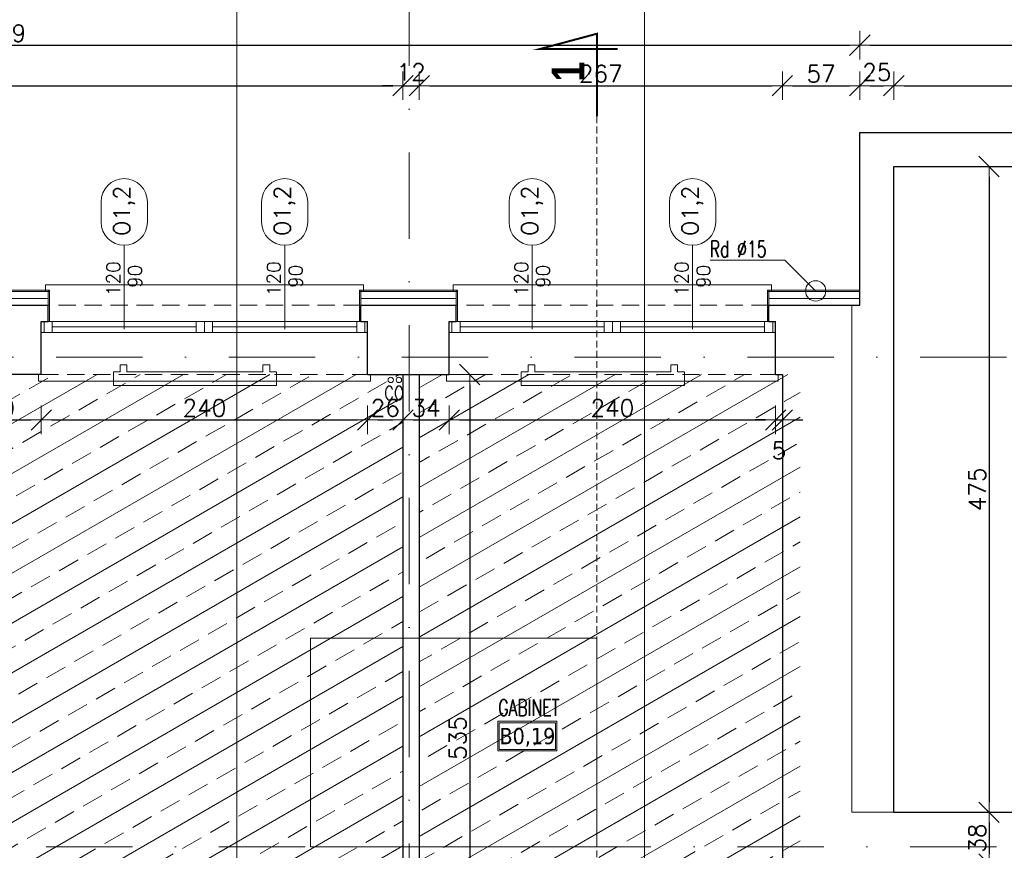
# Model space of a CAD drawing. Header units: millimetres. Extents: x 28291 to 177760, y -399809 to -170937.
# Tile 165 of 256: x 52306 to 53030, y -194342 to -193731. Entities that reach past the tile are written whole.
import ezdxf
from ezdxf.enums import TextEntityAlignment as Align

# ---------------------------------------------------------------- set-up
doc = ezdxf.new("R2010")
doc.units = ezdxf.units.MM
for name, pattern in [('CARKOVANA', [7.5, 5, -2.5]), ('DASHDOT', [25.4, 12.7, -6.35, 0, -6.35]), ('HIDDEN', [9.525, 6.35, -3.175])]:
    doc.linetypes.add(name, pattern=pattern)
doc.layers.get('0').update_dxf_attribs({"lineweight": 0})
for name, color, linetype, lineweight, true_color in [('!! 0_ Istn-okna - wymienione', 9, 'Continuous', 13, 0x808080), ('!! 0_Istn-armatura', 9, 'Continuous', 9, 0x808080), ('!! 0_Opis_okna - zrealizowane', 7, 'Continuous', 15, 0xb3b3b3), ('!! 1_tynk zewn nowy wykon.', 7, 'Continuous', 13, 0x949494), ('!! 1_Wyburzenia', 252, 'CARKOVANA', 13, 0x696969), ('!! 2_remont ocieplenie wykon', 7, 'Continuous', 13, 0x949494)]:
    doc.layers.add(name, color=color, linetype=linetype, lineweight=lineweight, true_color=true_color)
for name, color, linetype, lineweight in [('!! 0_ Istn-sciany', 3, 'Continuous', 30), ('!! 0_ Istn-widok', 1, 'Continuous', 15), ('!! 0_ Opis', 8, 'Continuous', 13), ('!! 0_Istn-cienka', 4, 'Continuous', 9), ('!! 0_Opis_pom', 9, 'Continuous', 13), ('!! 2_posadzki winyle 2', 43, 'Continuous', 9), ('!! wymiary osi', 250, 'Continuous', 9), ('0-osie-liniA', 14, 'DASHDOT', 5)]:
    doc.layers.add(name, color=color, linetype=linetype, lineweight=lineweight)
doc.layers.add('!! 0_Istn-grzejniki', color=7, linetype='Continuous', lineweight=0, plot=False)
doc.layers.add('!! 0_ramki', color=66, linetype='Continuous', lineweight=9, plot=False)
doc.styles.add('ARCHETYP', font='romans.shx', dxfattribs={"height": 15})
doc.styles.add('ARIAL', font='tahoma.ttf')
doc.styles.add('STYLE7', font='ARIALNB.TTF')
doc.styles.add('TXT', font='simplex.shx')
doc.linetypes.add('ZIGZAG', pattern='A,0.00254,-5.08,[131,ltypeshp.shx,S=5.08,R=0,X=-5.08,Y=0],-10.16,[131,ltypeshp.shx,S=5.08,R=180,X=5.08,Y=0],-5.08', length=20.32254)
doc.dimstyles.new('DIM50', dxfattribs={"dimscale": 5, "dimtxt": 2.5, "dimasz": 1.5, "dimexe": 0, "dimexo": 0, "dimgap": 0.5, "dimtad": 1, "dimdec": 4, "dimrnd": 0.5, "dimdsep": 46, "dimtxsty": 'TXT', "dimblk1": 'TICK1', "dimblk2": 'TICK1', "dimsah": 1, "dimcen": 0, "dimse1": 1, "dimse2": 1, "dimclrd": 1, "dimclre": 7, "dimclrt": 9, "dimadec": 0, "dimazin": 0, "dimtfac": 1, "dimtdec": 4, "dimtmove": 2, "dimatfit": 3, "dimldrblk": 'TICK1', "dimfxl": 1, "dimtolj": 1, "dimarcsym": 0})

# ---------------------------------------------------------------- blocks, each defined once
blk = doc.blocks.new('BLOK OSI')
at = {"layer": '0-osie-liniA', "ltscale": 5}
for points in [[(52592.21142, -193637.0088), (52592.21142, -199860.81919)], [(51570.03302, -194041.7797), (53810.60983, -194041.7797)], [(48639.33021, -194402.0883), (55424.2848, -194402.0883)]]:
    blk.add_lwpolyline(points, dxfattribs=at)
blk = doc.blocks.new('TICK1')
at = {"color": 2}
blk.add_line((-1, -1), (1, 1), dxfattribs=at)
at = {"color": 0}
for p, q in [((0, -1.4), (0, 1.4)), ((0, 0), (-1, 0))]:
    blk.add_line(p, q, dxfattribs=at)
blk = doc.blocks.new('*D2224')
at = {"layer": '!! wymiary osi', "color": 1, "lineweight": -2, "transparency": 16777216}
blk.add_line((51662.21, -193749.32), (52916.21, -193749.32), dxfattribs=at)
at = {"layer": 'DEFPOINTS', "color": 0, "transparency": 16777216}
for p in [(52923.71, -193749.32), (51654.71, -193904.59), (52923.71, -193904.59)]:
    blk.add_point(p, dxfattribs=at)
at = {"layer": '!! wymiary osi', "color": 1, "lineweight": -2, "transparency": 16777216, "xscale": 7.5, "yscale": 7.5, "zscale": 7.5, "rotation": 180}
blk.add_blockref('TICK1', (51654.71, -193749.32), dxfattribs=at)
at = {"layer": '!! wymiary osi', "color": 1, "lineweight": -2, "transparency": 16777216, "xscale": 7.5, "yscale": 7.5, "zscale": 7.5}
blk.add_blockref('TICK1', (52923.71, -193749.32), dxfattribs=at)
at = {"layer": '!! wymiary osi', "color": 9, "transparency": 16777216, "insert": (52289.21, -193740.57), "char_height": 12.5, "attachment_point": 5, "style": 'TXT'}
blk.add_mtext('\\A1;1269', dxfattribs=at)
blk = doc.blocks.new('*D2225')
at = {"layer": '!! wymiary osi', "color": 1, "lineweight": -2, "transparency": 16777216}
blk.add_line((52931.21, -193749.32), (53186.21, -193749.32), dxfattribs=at)
at = {"layer": 'DEFPOINTS', "color": 0, "transparency": 16777216}
for p in [(53193.71, -193749.32), (52923.71, -193904.59), (53193.71, -193904.59)]:
    blk.add_point(p, dxfattribs=at)
at = {"layer": '!! wymiary osi', "color": 1, "lineweight": -2, "transparency": 16777216, "xscale": 7.5, "yscale": 7.5, "zscale": 7.5, "rotation": 180}
blk.add_blockref('TICK1', (52923.71, -193749.32), dxfattribs=at)
at = {"layer": '!! wymiary osi', "color": 1, "lineweight": -2, "transparency": 16777216, "xscale": 7.5, "yscale": 7.5, "zscale": 7.5}
blk.add_blockref('TICK1', (53193.71, -193749.32), dxfattribs=at)
at = {"layer": '!! wymiary osi', "color": 9, "transparency": 16777216, "insert": (53058.71, -193740.57), "char_height": 12.5, "attachment_point": 5, "style": 'TXT'}
blk.add_mtext('\\A1;270', dxfattribs=at)
blk = doc.blocks.new('*D2243')
at = {"layer": '!! wymiary osi', "color": 1, "lineweight": -2, "transparency": 16777216}
blk.add_line((51711.21, -193779.13), (52580.21, -193779.13), dxfattribs=at)
at = {"layer": 'DEFPOINTS', "color": 0, "transparency": 16777216}
for p in [(52587.71, -193779.13), (52587.71, -194314.09), (51703.71, -194326.59)]:
    blk.add_point(p, dxfattribs=at)
at = {"layer": '!! wymiary osi', "color": 1, "lineweight": -2, "transparency": 16777216, "xscale": 7.5, "yscale": 7.5, "zscale": 7.5, "rotation": 180}
blk.add_blockref('TICK1', (51703.71, -193779.13), dxfattribs=at)
at = {"layer": '!! wymiary osi', "color": 1, "lineweight": -2, "transparency": 16777216, "xscale": 7.5, "yscale": 7.5, "zscale": 7.5}
blk.add_blockref('TICK1', (52587.71, -193779.13), dxfattribs=at)
at = {"layer": '!! wymiary osi', "color": 9, "transparency": 16777216, "insert": (52145.71, -193770.38), "char_height": 12.5, "attachment_point": 5, "style": 'TXT'}
blk.add_mtext('\\A1;884', dxfattribs=at)
blk = doc.blocks.new('*D2244')
at = {"layer": '!! wymiary osi', "color": 1, "lineweight": -2, "transparency": 16777216}
for p, q in [((52580.21, -193779.13), (52572.71, -193779.13)), ((52587.71, -193779.13), (52599.71, -193779.13)), ((52607.21, -193779.13), (52614.71, -193779.13))]:
    blk.add_line(p, q, dxfattribs=at)
at = {"layer": 'DEFPOINTS', "color": 0, "transparency": 16777216}
for p in [(52599.71, -193779.13), (52587.71, -194314.09), (52599.71, -194314.09)]:
    blk.add_point(p, dxfattribs=at)
at = {"layer": '!! wymiary osi', "color": 1, "lineweight": -2, "transparency": 16777216, "xscale": 7.5, "yscale": 7.5, "zscale": 7.5}
blk.add_blockref('TICK1', (52587.71, -193779.13), dxfattribs=at)
at = {"layer": '!! wymiary osi', "color": 1, "lineweight": -2, "transparency": 16777216, "xscale": 7.5, "yscale": 7.5, "zscale": 7.5, "rotation": 180}
blk.add_blockref('TICK1', (52599.71, -193779.13), dxfattribs=at)
at = {"layer": '!! wymiary osi', "color": 9, "transparency": 16777216, "insert": (52593.71, -193769.13), "char_height": 12.5, "attachment_point": 5, "style": 'TXT'}
blk.add_mtext('\\A1;12', dxfattribs=at)
blk = doc.blocks.new('*D2245')
at = {"layer": '!! wymiary osi', "color": 1, "lineweight": -2, "transparency": 16777216}
blk.add_line((52607.21, -193779.13), (52859.21, -193779.13), dxfattribs=at)
at = {"layer": 'DEFPOINTS', "color": 0, "transparency": 16777216}
for p in [(52866.71, -193779.13), (52866.71, -193966.59), (52599.71, -194314.09)]:
    blk.add_point(p, dxfattribs=at)
at = {"layer": '!! wymiary osi', "color": 1, "lineweight": -2, "transparency": 16777216, "xscale": 7.5, "yscale": 7.5, "zscale": 7.5, "rotation": 180}
blk.add_blockref('TICK1', (52599.71, -193779.13), dxfattribs=at)
at = {"layer": '!! wymiary osi', "color": 1, "lineweight": -2, "transparency": 16777216, "xscale": 7.5, "yscale": 7.5, "zscale": 7.5}
blk.add_blockref('TICK1', (52866.71, -193779.13), dxfattribs=at)
at = {"layer": '!! wymiary osi', "color": 9, "transparency": 16777216, "insert": (52733.21, -193770.38), "char_height": 12.5, "attachment_point": 5, "style": 'TXT'}
blk.add_mtext('\\A1;267', dxfattribs=at)
blk = doc.blocks.new('*D2246')
at = {"layer": '!! wymiary osi', "color": 1, "lineweight": -2, "transparency": 16777216}
blk.add_line((52931.21, -193779.13), (52941.21, -193779.13), dxfattribs=at)
at = {"layer": 'DEFPOINTS', "color": 0, "transparency": 16777216}
for p in [(52948.71, -193779.13), (52923.71, -193915.59), (52948.71, -193966.59)]:
    blk.add_point(p, dxfattribs=at)
at = {"layer": '!! wymiary osi', "color": 1, "lineweight": -2, "transparency": 16777216, "xscale": 7.5, "yscale": 7.5, "zscale": 7.5, "rotation": 180}
blk.add_blockref('TICK1', (52923.71, -193779.13), dxfattribs=at)
at = {"layer": '!! wymiary osi', "color": 1, "lineweight": -2, "transparency": 16777216, "xscale": 7.5, "yscale": 7.5, "zscale": 7.5}
blk.add_blockref('TICK1', (52948.71, -193779.13), dxfattribs=at)
at = {"layer": '!! wymiary osi', "color": 9, "transparency": 16777216, "insert": (52936.21, -193769.13), "char_height": 12.5, "attachment_point": 5, "style": 'TXT'}
blk.add_mtext('\\A1;25', dxfattribs=at)
blk = doc.blocks.new('*D2247')
at = {"layer": '!! wymiary osi', "color": 1, "lineweight": -2, "transparency": 16777216}
blk.add_line((52956.21, -193779.13), (53161.21, -193779.13), dxfattribs=at)
at = {"layer": 'DEFPOINTS', "color": 0, "transparency": 16777216}
for p in [(53168.71, -193779.13), (53168.71, -193813.59), (52948.71, -193966.59)]:
    blk.add_point(p, dxfattribs=at)
at = {"layer": '!! wymiary osi', "color": 1, "lineweight": -2, "transparency": 16777216, "xscale": 7.5, "yscale": 7.5, "zscale": 7.5, "rotation": 180}
blk.add_blockref('TICK1', (52948.71, -193779.13), dxfattribs=at)
at = {"layer": '!! wymiary osi', "color": 1, "lineweight": -2, "transparency": 16777216, "xscale": 7.5, "yscale": 7.5, "zscale": 7.5}
blk.add_blockref('TICK1', (53168.71, -193779.13), dxfattribs=at)
at = {"layer": '!! wymiary osi', "color": 9, "transparency": 16777216, "insert": (53058.71, -193770.38), "char_height": 12.5, "attachment_point": 5, "style": 'TXT'}
blk.add_mtext('\\A1;220', dxfattribs=at)
blk = doc.blocks.new('*D2397')
at = {"layer": '!! wymiary osi', "color": 1, "lineweight": -2, "transparency": 16777216}
blk.add_line((52269.21, -194024.98), (52314.21, -194024.98), dxfattribs=at)
at = {"layer": 'DEFPOINTS', "color": 0, "transparency": 16777216}
for p in [(52261.71, -193991.59), (52321.71, -193991.59), (52321.71, -194024.98)]:
    blk.add_point(p, dxfattribs=at)
at = {"layer": '!! wymiary osi', "color": 1, "lineweight": -2, "transparency": 16777216, "xscale": 7.5, "yscale": 7.5, "zscale": 7.5, "rotation": 180}
blk.add_blockref('TICK1', (52261.71, -194024.98), dxfattribs=at)
at = {"layer": '!! wymiary osi', "color": 1, "lineweight": -2, "transparency": 16777216, "xscale": 7.5, "yscale": 7.5, "zscale": 7.5}
blk.add_blockref('TICK1', (52321.71, -194024.98), dxfattribs=at)
at = {"layer": '!! wymiary osi', "color": 9, "transparency": 16777216, "insert": (52291.71, -194016.23), "char_height": 12.5, "attachment_point": 5, "style": 'TXT'}
blk.add_mtext('\\A1;60', dxfattribs=at)
blk = doc.blocks.new('*D2398')
at = {"layer": '!! wymiary osi', "color": 1, "lineweight": -2, "transparency": 16777216}
blk.add_line((52329.21, -194024.98), (52554.21, -194024.98), dxfattribs=at)
at = {"layer": 'DEFPOINTS', "color": 0, "transparency": 16777216}
for p in [(52321.71, -193991.59), (52561.71, -193991.59), (52561.71, -194024.98)]:
    blk.add_point(p, dxfattribs=at)
at = {"layer": '!! wymiary osi', "color": 1, "lineweight": -2, "transparency": 16777216, "xscale": 7.5, "yscale": 7.5, "zscale": 7.5, "rotation": 180}
blk.add_blockref('TICK1', (52321.71, -194024.98), dxfattribs=at)
at = {"layer": '!! wymiary osi', "color": 1, "lineweight": -2, "transparency": 16777216, "xscale": 7.5, "yscale": 7.5, "zscale": 7.5}
blk.add_blockref('TICK1', (52561.71, -194024.98), dxfattribs=at)
at = {"layer": '!! wymiary osi', "color": 9, "transparency": 16777216, "insert": (52441.71, -194016.23), "char_height": 12.5, "attachment_point": 5, "style": 'TXT'}
blk.add_mtext('\\A1;240', dxfattribs=at)
blk = doc.blocks.new('*D2399')
at = {"layer": '!! wymiary osi', "color": 1, "lineweight": -2, "transparency": 16777216}
blk.add_line((52569.21, -194024.98), (52580.21, -194024.98), dxfattribs=at)
at = {"layer": 'DEFPOINTS', "color": 0, "transparency": 16777216}
for p in [(52561.71, -193991.59), (52587.71, -193991.59), (52587.71, -194024.98)]:
    blk.add_point(p, dxfattribs=at)
at = {"layer": '!! wymiary osi', "color": 1, "lineweight": -2, "transparency": 16777216, "xscale": 7.5, "yscale": 7.5, "zscale": 7.5, "rotation": 180}
blk.add_blockref('TICK1', (52561.71, -194024.98), dxfattribs=at)
at = {"layer": '!! wymiary osi', "color": 1, "lineweight": -2, "transparency": 16777216, "xscale": 7.5, "yscale": 7.5, "zscale": 7.5}
blk.add_blockref('TICK1', (52587.71, -194024.98), dxfattribs=at)
at = {"layer": '!! wymiary osi', "color": 9, "transparency": 16777216, "insert": (52574.71, -194016.23), "char_height": 12.5, "attachment_point": 5, "style": 'TXT'}
blk.add_mtext('\\A1;26', dxfattribs=at)
blk = doc.blocks.new('*D2400')
at = {"layer": '!! wymiary osi', "color": 1, "lineweight": -2, "transparency": 16777216}
blk.add_line((52595.21, -194024.98), (52614.21, -194024.98), dxfattribs=at)
at = {"layer": 'DEFPOINTS', "color": 0, "transparency": 16777216}
for p in [(52587.71, -193991.59), (52621.71, -193991.59), (52621.71, -194024.98)]:
    blk.add_point(p, dxfattribs=at)
at = {"layer": '!! wymiary osi', "color": 1, "lineweight": -2, "transparency": 16777216, "xscale": 7.5, "yscale": 7.5, "zscale": 7.5, "rotation": 180}
blk.add_blockref('TICK1', (52587.71, -194024.98), dxfattribs=at)
at = {"layer": '!! wymiary osi', "color": 1, "lineweight": -2, "transparency": 16777216, "xscale": 7.5, "yscale": 7.5, "zscale": 7.5}
blk.add_blockref('TICK1', (52621.71, -194024.98), dxfattribs=at)
at = {"layer": '!! wymiary osi', "color": 9, "transparency": 16777216, "insert": (52604.71, -194016.23), "char_height": 12.5, "attachment_point": 5, "style": 'TXT'}
blk.add_mtext('\\A1;34', dxfattribs=at)
blk = doc.blocks.new('*D2401')
at = {"layer": '!! wymiary osi', "color": 1, "lineweight": -2, "transparency": 16777216}
blk.add_line((52629.21, -194024.98), (52854.21, -194024.98), dxfattribs=at)
at = {"layer": 'DEFPOINTS', "color": 0, "transparency": 16777216}
for p in [(52621.71, -193991.59), (52861.71, -193991.59), (52861.71, -194024.98)]:
    blk.add_point(p, dxfattribs=at)
at = {"layer": '!! wymiary osi', "color": 1, "lineweight": -2, "transparency": 16777216, "xscale": 7.5, "yscale": 7.5, "zscale": 7.5, "rotation": 180}
blk.add_blockref('TICK1', (52621.71, -194024.98), dxfattribs=at)
at = {"layer": '!! wymiary osi', "color": 1, "lineweight": -2, "transparency": 16777216, "xscale": 7.5, "yscale": 7.5, "zscale": 7.5}
blk.add_blockref('TICK1', (52861.71, -194024.98), dxfattribs=at)
at = {"layer": '!! wymiary osi', "color": 9, "transparency": 16777216, "insert": (52741.71, -194016.23), "char_height": 12.5, "attachment_point": 5, "style": 'TXT'}
blk.add_mtext('\\A1;240', dxfattribs=at)
blk = doc.blocks.new('*D2402')
at = {"layer": '!! wymiary osi', "color": 1, "lineweight": -2, "transparency": 16777216}
for p, q in [((52854.21, -194024.98), (52846.71, -194024.98)), ((52861.71, -194024.98), (52866.71, -194024.98)), ((52874.21, -194024.98), (52881.71, -194024.98))]:
    blk.add_line(p, q, dxfattribs=at)
at = {"layer": 'DEFPOINTS', "color": 0, "transparency": 16777216}
for p in [(52861.71, -193991.59), (52866.71, -193991.59), (52866.71, -194024.98)]:
    blk.add_point(p, dxfattribs=at)
at = {"layer": '!! wymiary osi', "color": 1, "lineweight": -2, "transparency": 16777216, "xscale": 7.5, "yscale": 7.5, "zscale": 7.5}
blk.add_blockref('TICK1', (52861.71, -194024.98), dxfattribs=at)
at = {"layer": '!! wymiary osi', "color": 1, "lineweight": -2, "transparency": 16777216, "xscale": 7.5, "yscale": 7.5, "zscale": 7.5, "rotation": 180}
blk.add_blockref('TICK1', (52866.71, -194024.98), dxfattribs=at)
at = {"layer": '!! wymiary osi', "color": 9, "transparency": 16777216, "insert": (52864.21, -194047.48), "char_height": 12.5, "attachment_point": 5, "style": 'TXT'}
blk.add_mtext('\\A1;5', dxfattribs=at)
blk = doc.blocks.new('*D2403')
at = {"layer": '!! wymiary osi', "color": 1, "lineweight": -2, "transparency": 16777216}
blk.add_line((53018.78, -193846.09), (53018.78, -194306.09), dxfattribs=at)
at = {"layer": 'DEFPOINTS', "color": 0, "transparency": 16777216}
for p in [(52948.71, -193838.59), (52948.71, -194313.59), (53018.78, -194313.59)]:
    blk.add_point(p, dxfattribs=at)
at = {"layer": '!! wymiary osi', "color": 1, "lineweight": -2, "transparency": 16777216, "xscale": 7.5, "yscale": 7.5, "zscale": 7.5}
for p, rotation in [((53018.78, -193838.59), 90), ((53018.78, -194313.59), 270)]:
    blk.add_blockref('TICK1', p, dxfattribs=dict(at, rotation=rotation))
at = {"layer": '!! wymiary osi', "color": 9, "transparency": 16777216, "insert": (53010.03, -194076.09), "char_height": 12.5, "attachment_point": 5, "rotation": 90, "style": 'TXT'}
blk.add_mtext('\\A1;475', dxfattribs=at)
blk = doc.blocks.new('*D2404')
at = {"layer": '!! wymiary osi', "color": 1, "lineweight": -2, "transparency": 16777216}
blk.add_line((53018.78, -194321.09), (53018.78, -194344.09), dxfattribs=at)
at = {"layer": 'DEFPOINTS', "color": 0, "transparency": 16777216}
for p in [(52948.71, -194313.59), (52948.71, -194351.59), (53018.78, -194351.59)]:
    blk.add_point(p, dxfattribs=at)
at = {"layer": '!! wymiary osi', "color": 1, "lineweight": -2, "transparency": 16777216, "xscale": 7.5, "yscale": 7.5, "zscale": 7.5}
for p, rotation in [((53018.78, -194313.59), 90), ((53018.78, -194351.59), 270)]:
    blk.add_blockref('TICK1', p, dxfattribs=dict(at, rotation=rotation))
at = {"layer": '!! wymiary osi', "color": 9, "transparency": 16777216, "insert": (53010.03, -194332.59), "char_height": 12.5, "attachment_point": 5, "rotation": 90, "style": 'TXT'}
blk.add_mtext('\\A1;38', dxfattribs=at)
blk = doc.blocks.new('*D2422')
at = {"layer": '!! wymiary osi', "color": 1, "lineweight": -2, "transparency": 16777216}
blk.add_line((52636.76, -193999.09), (52636.76, -194519.09), dxfattribs=at)
at = {"layer": 'DEFPOINTS', "color": 0, "transparency": 16777216}
for p in [(52599.71, -193991.59), (52599.71, -194526.59), (52636.76, -194526.59)]:
    blk.add_point(p, dxfattribs=at)
at = {"layer": '!! wymiary osi', "color": 1, "lineweight": -2, "transparency": 16777216, "xscale": 7.5, "yscale": 7.5, "zscale": 7.5}
for p, rotation in [((52636.76, -193991.59), 90), ((52636.76, -194526.59), 270)]:
    blk.add_blockref('TICK1', p, dxfattribs=dict(at, rotation=rotation))
at = {"layer": '!! wymiary osi', "color": 9, "transparency": 16777216, "insert": (52628.01, -194259.09), "char_height": 12.5, "attachment_point": 5, "rotation": 90, "style": 'TXT'}
blk.add_mtext('\\A1;535', dxfattribs=at)
blk = doc.blocks.new('*D2595')
at = {"layer": '!! wymiary osi', "color": 1, "lineweight": -2, "transparency": 16777216}
blk.add_line((52874.21, -193779.13), (52916.21, -193779.13), dxfattribs=at)
at = {"layer": 'DEFPOINTS', "color": 0, "transparency": 16777216}
for p in [(52923.71, -193779.13), (52923.71, -193915.59), (52866.71, -193966.59)]:
    blk.add_point(p, dxfattribs=at)
at = {"layer": '!! wymiary osi', "color": 1, "lineweight": -2, "transparency": 16777216, "xscale": 7.5, "yscale": 7.5, "zscale": 7.5, "rotation": 180}
blk.add_blockref('TICK1', (52866.71, -193779.13), dxfattribs=at)
at = {"layer": '!! wymiary osi', "color": 1, "lineweight": -2, "transparency": 16777216, "xscale": 7.5, "yscale": 7.5, "zscale": 7.5}
blk.add_blockref('TICK1', (52923.71, -193779.13), dxfattribs=at)
at = {"layer": '!! wymiary osi', "color": 9, "transparency": 16777216, "insert": (52895.21, -193770.38), "char_height": 12.5, "attachment_point": 5, "style": 'TXT'}
blk.add_mtext('\\A1;57', dxfattribs=at)
blk = doc.blocks.new('oznaczenie przekroi')
at = {"layer": '!! 0_ Opis', "color": 2, "const_width": 1.44}
blk.add_lwpolyline([(88789.92, -193651.73), (88789.92, -193590.91), (88747.86, -193602.18), (88805.13, -193602.18)], dxfattribs=at)
blk.add_lwpolyline([(88789.92, -193651.73), (88789.92, -193590.91), (88747.86, -193602.18), (88805.13, -193602.18)], dxfattribs=at)
at = {"layer": '!! 1_Wyburzenia'}
blk.add_lwpolyline([(88789.92, -193651.73), (88789.92, -199799.74)], dxfattribs=at)
at = {"layer": '!! 0_ Opis', "color": 9, "style": 'STYLE7', "text_generation_flag": 6, "width": 0.95}
blk.add_text('1', height=24, rotation=270, dxfattribs=at).set_placement((88780.54, -193626.08))
blk = doc.blocks.new('1_ok-opis')
blk.add_line((0, 111.61), (0, 50))
for points in [[(-17, 128.61), (-17, 143.61)], [(17, 128.61), (17, 143.61)]]:
    blk.add_lwpolyline(points)
for centre, start, end in [((0, 143.61), 0, 180), ((0, 128.61), 180, 0)]:
    blk.add_arc(centre, 17, start, end)
at = {"style": 'ARCHETYP'}
for tag, height, rotation, p in [('NR', 12, 90, (0, 136.9)), ('NR', 12, 270, (0, 136.9)), ('SZEROKOŚĆ', 10, 90, (-8, 78.29)), ('WYSOKOŚĆ', 10, 270, (-8, 78.29)), ('WYSOKOŚĆ', 10, 90, (8, 78.29)), ('SZEROKOŚĆ', 10, 270, (8, 78.29))]:
    blk.add_attdef(tag, text='', height=height, rotation=rotation, dxfattribs=at).set_placement(p, align=Align.MIDDLE)

msp = doc.modelspace()

# ---------------------------------------------------------------- hatches: boundary and pattern name
at = {"layer": '!! 2_posadzki winyle 2'}
h = msp.add_hatch(dxfattribs=at)
h.set_pattern_fill('BRASS', color=256, scale=5, angle=30, style=0)
h.paths.add_polyline_path([(51716.71142, -193991.5883), (52587.71142, -193991.5883), (52587.71142, -194626.5883), (51773.71142, -194626.5883), (51773.71142, -194608.5883), (51716.71142, -194608.5883)])
h = msp.add_hatch(dxfattribs=at)
h.set_pattern_fill('BRASS', color=256, scale=5, angle=30, style=0)
h.paths.add_polyline_path([(52599.71142, -193991.5883), (52879.71142, -193991.5883), (52879.71142, -194608.5883), (52809.71142, -194608.5883), (52809.71142, -194626.5883), (52599.71142, -194626.5883)])

# ---------------------------------------------------------------- linework, layer by layer
at = {"layer": '!! 0_ Istn-okna - wymienione'}
for points in [[(52321.71142, -193952.5883), (52561.71142, -193952.5883)], [(52329.71142, -193956.5883), (52435.71142, -193956.5883)], [(52447.71142, -193956.5883), (52553.71142, -193956.5883)], [(52621.71142, -193952.5883), (52861.71142, -193952.5883)], [(52629.71142, -193956.5883), (52735.71142, -193956.5883)], [(52747.71142, -193956.5883), (52853.71142, -193956.5883)], [(52321.71142, -193960.5883), (52561.71142, -193960.5883)], [(52621.71142, -193960.5883), (52861.71142, -193960.5883)]]:
    msp.add_lwpolyline(points, dxfattribs=at)
for points in [[(52323.71142, -193952.5883), (52329.71142, -193952.5883), (52329.71142, -193960.5883), (52323.71142, -193960.5883)], [(52435.71142, -193952.5883), (52441.71142, -193952.5883), (52441.71142, -193960.5883), (52435.71142, -193960.5883)], [(52441.71142, -193952.5883), (52447.71142, -193952.5883), (52447.71142, -193960.5883), (52441.71142, -193960.5883)], [(52553.71142, -193952.5883), (52559.71142, -193952.5883), (52559.71142, -193960.5883), (52553.71142, -193960.5883)], [(52623.71142, -193952.5883), (52629.71142, -193952.5883), (52629.71142, -193960.5883), (52623.71142, -193960.5883)], [(52735.71142, -193952.5883), (52741.71142, -193952.5883), (52741.71142, -193960.5883), (52735.71142, -193960.5883)], [(52741.71142, -193952.5883), (52747.71142, -193952.5883), (52747.71142, -193960.5883), (52741.71142, -193960.5883)], [(52853.71142, -193952.5883), (52859.71142, -193952.5883), (52859.71142, -193960.5883), (52853.71142, -193960.5883)]]:
    msp.add_lwpolyline(points, close=True, dxfattribs=at)
at = {"layer": '!! 0_ Istn-sciany'}
for points in [[(52923.71142, -193813.5883), (53193.71142, -193813.5883)], [(52923.71142, -193940.5883), (52923.71142, -193813.5883)], [(52948.71142, -193838.5883), (53168.71142, -193838.5883)], [(52948.71142, -194313.5883), (52948.71142, -193838.5883)], [(52256.71142, -193940.5883), (52326.71142, -193940.5883)], [(52326.71142, -193952.5883), (52326.71142, -193940.5883)], [(52326.71142, -193952.5883), (52326.71142, -193940.5883)], [(52556.71142, -193940.5883), (52626.71142, -193940.5883)], [(52556.71142, -193952.5883), (52556.71142, -193940.5883)], [(52556.71142, -193952.5883), (52556.71142, -193940.5883)], [(52626.71142, -193952.5883), (52626.71142, -193940.5883)], [(52626.71142, -193952.5883), (52626.71142, -193940.5883)], [(52856.71142, -193940.5883), (52923.71142, -193940.5883)], [(52856.71142, -193952.5883), (52856.71142, -193940.5883)], [(52856.71142, -193952.5883), (52856.71142, -193940.5883)], [(52321.71142, -193952.5883), (52326.71142, -193952.5883)], [(52321.71142, -193991.5883), (52321.71142, -193952.5883)], [(52556.71142, -193952.5883), (52561.71142, -193952.5883)], [(52561.71142, -193991.5883), (52561.71142, -193952.5883)], [(52621.71142, -193952.5883), (52626.71142, -193952.5883)], [(52621.71142, -193991.5883), (52621.71142, -193952.5883)], [(52856.71142, -193952.5883), (52861.71142, -193952.5883)], [(52861.71142, -193991.5883), (52861.71142, -193952.5883)], [(52321.71142, -193991.5883), (52261.71142, -193991.5883)], [(52561.71142, -193991.5883), (52621.71142, -193991.5883)], [(52587.71142, -193991.5883), (52587.71142, -194526.5883)], [(52599.71142, -193991.5883), (52599.71142, -194526.5883)], [(52861.71142, -193991.5883), (52866.71142, -193991.5883)], [(52866.71142, -193991.5883), (52866.71142, -194351.5883)], [(52948.71142, -194313.5883), (53168.71142, -194313.5883)]]:
    msp.add_lwpolyline(points, dxfattribs=at)
at = {"layer": '!! 0_ Istn-widok'}
for points in [[(52558.71142, -193925.5883), (52324.71142, -193925.5883)], [(52324.71142, -193930.5883), (52324.71142, -193925.5883)], [(52558.71142, -193930.5883), (52558.71142, -193925.5883)], [(52858.71142, -193925.5883), (52624.71142, -193925.5883)], [(52624.71142, -193930.5883), (52624.71142, -193925.5883)], [(52858.71142, -193930.5883), (52858.71142, -193925.5883)], [(52917.71142, -193940.5883), (52917.71142, -194313.5883)], [(52917.71142, -193940.5883), (52923.71142, -193940.5883)], [(52319.71142, -193991.5883), (52319.71142, -193996.5883)], [(52563.71142, -193991.5883), (52563.71142, -193996.5883)], [(52587.71142, -193991.5883), (52599.71142, -193991.5883)], [(52619.71142, -193991.5883), (52619.71142, -193996.5883)], [(52863.71142, -193991.5883), (52863.71142, -193996.5883)], [(52319.71142, -193996.5883), (52563.71142, -193996.5883)], [(52619.71142, -193996.5883), (52863.71142, -193996.5883)], [(52917.71142, -194313.5883), (52923.71142, -194313.5883)], [(52923.71142, -194313.5883), (52948.71142, -194313.5883)]]:
    msp.add_lwpolyline(points, dxfattribs=at)
msp.add_circle((52891.21802, -193930.0883), 7.5, dxfattribs=at)
at = {"layer": '!! 0_ Opis'}
for points in [[(52868.58082, -193907.4511), (52813.69548, -193907.4511)], [(52868.58082, -193907.4511), (52891.21802, -193930.0883)]]:
    msp.add_lwpolyline(points, dxfattribs=at)
at = {"layer": '!! 0_Istn-armatura'}
for centre in [(52578.71142, -193995.5883), (52584.71142, -193995.5883)]:
    msp.add_circle(centre, 2, dxfattribs=at)
at = {"layer": '!! 0_Istn-cienka', "linetype": 'HIDDEN', "ltscale": 2}
for points in [[(52556.71142, -193940.5883), (52326.71142, -193940.5883)], [(52856.71142, -193940.5883), (52626.71142, -193940.5883)], [(52321.71142, -193991.5883), (52561.71142, -193991.5883)], [(52621.71142, -193991.5883), (52861.71142, -193991.5883)]]:
    msp.add_lwpolyline(points, dxfattribs=at)
at = {"layer": '!! 0_Istn-grzejniki'}
for points in [[(52489.71142, -193984.5883), (52489.71142, -193989.5883), (52494.71142, -193989.5883), (52494.71142, -193999.5883), (52374.71142, -193999.5883), (52374.71142, -193989.5883), (52379.71142, -193989.5883), (52379.71142, -193984.5883), (52384.71142, -193984.5883), (52384.71142, -193989.5883), (52484.71142, -193989.5883), (52484.71142, -193984.5883)], [(52789.71142, -193984.5883), (52789.71142, -193989.5883), (52794.71142, -193989.5883), (52794.71142, -193999.5883), (52674.71142, -193999.5883), (52674.71142, -193989.5883), (52679.71142, -193989.5883), (52679.71142, -193984.5883), (52684.71142, -193984.5883), (52684.71142, -193989.5883), (52784.71142, -193989.5883), (52784.71142, -193984.5883)]]:
    msp.add_lwpolyline(points, close=True, dxfattribs=at)
at = {"layer": '!! 0_Opis_pom', "ltscale": 0.7}
for points in [[(52657.4494, -194268.43204), (52700.9694, -194268.43204), (52700.9694, -194246.67204), (52657.4494, -194246.67204)], [(52658.5374, -194267.34404), (52699.8814, -194267.34404), (52699.8814, -194247.76004), (52658.5374, -194247.76004)]]:
    msp.add_lwpolyline(points, close=True, dxfattribs=at)
at = {"layer": '!! 0_ramki'}
for points in [[(48565.42916, -193282.57641), (52765.42916, -193282.57641), (52765.42916, -196252.57641), (48565.42916, -196252.57641)], [(52465.42916, -193282.57641), (56665.42916, -193282.57641), (56665.42916, -196252.57641), (52465.42916, -196252.57641)], [(52519.78298, -194185.54833), (52730.37796, -194185.54833), (52730.37796, -194339.0883), (52519.78298, -194339.0883)]]:
    msp.add_lwpolyline(points, close=True, dxfattribs=at)
at = {"layer": '!! 1_tynk zewn nowy wykon.'}
for points in [[(52327.71142, -193929.5883), (52255.71142, -193929.5883)], [(52327.71142, -193930.5883), (52255.71142, -193930.5883)], [(52326.71142, -193940.5883), (52326.71142, -193929.5883)], [(52327.71142, -193952.5883), (52327.71142, -193929.5883)], [(52555.71142, -193952.5883), (52555.71142, -193929.5883)], [(52627.71142, -193929.5883), (52555.71142, -193929.5883)], [(52627.71142, -193930.5883), (52555.71142, -193930.5883)], [(52556.71142, -193940.5883), (52556.71142, -193929.5883)], [(52626.71142, -193940.5883), (52626.71142, -193929.5883)], [(52627.71142, -193952.5883), (52627.71142, -193929.5883)], [(52923.71142, -193929.5883), (52855.71142, -193929.5883)], [(52855.71142, -193952.5883), (52855.71142, -193929.5883)], [(52923.71142, -193930.5883), (52855.71142, -193930.5883)], [(52856.71142, -193940.5883), (52856.71142, -193929.5883)]]:
    msp.add_lwpolyline(points, dxfattribs=at)
at = {"layer": '!! 2_remont ocieplenie wykon', "linetype": 'ZIGZAG', "ltscale": 0.75}
for points in [[(52326.71142, -193935.5883), (52256.71142, -193935.5883)], [(52626.71142, -193935.5883), (52556.71142, -193935.5883)], [(52923.71142, -193935.5883), (52856.71142, -193935.5883)]]:
    msp.add_lwpolyline(points, dxfattribs=at)

# ---------------------------------------------------------------- block references
at = {"layer": '!! 0_ Istn-sciany'}
msp.add_blockref('BLOK OSI', (0, 63), dxfattribs=at)
at = {"layer": '!! 0_Opis_okna - zrealizowane'}
ref = msp.add_blockref('1_ok-opis', (52382.71142, -194008.11446), dxfattribs=at)
ref.add_attrib('WYSOKOŚĆ', '90', dxfattribs={"layer": '0', "height": 10, "rotation": 90, "style": 'ARCHETYP'}).set_placement((52390.71142, -193919.39405), align=Align.MIDDLE)
ref.add_attrib('SZEROKOŚĆ', '120', dxfattribs={"layer": '0', "height": 10, "rotation": 90, "style": 'ARCHETYP'}).set_placement((52374.71142, -193921.16751), align=Align.MIDDLE)
ref.add_attrib('NR', 'O1,2', dxfattribs={"layer": '0', "height": 12, "rotation": 90, "style": 'ARCHETYP'}).set_placement((52382.71142, -193871.21302), align=Align.MIDDLE)
ref = msp.add_blockref('1_ok-opis', (52500.71142, -194008.11446), dxfattribs=at)
ref.add_attrib('WYSOKOŚĆ', '90', dxfattribs={"layer": '0', "height": 10, "rotation": 90, "style": 'ARCHETYP'}).set_placement((52508.71142, -193919.39405), align=Align.MIDDLE)
ref.add_attrib('SZEROKOŚĆ', '120', dxfattribs={"layer": '0', "height": 10, "rotation": 90, "style": 'ARCHETYP'}).set_placement((52492.71142, -193921.16751), align=Align.MIDDLE)
ref.add_attrib('NR', 'O1,2', dxfattribs={"layer": '0', "height": 12, "rotation": 90, "style": 'ARCHETYP'}).set_placement((52500.71142, -193871.21302), align=Align.MIDDLE)
ref = msp.add_blockref('1_ok-opis', (52682.71142, -194008.11446), dxfattribs=at)
ref.add_attrib('WYSOKOŚĆ', '90', dxfattribs={"layer": '0', "height": 10, "rotation": 90, "style": 'ARCHETYP'}).set_placement((52690.71142, -193919.39405), align=Align.MIDDLE)
ref.add_attrib('SZEROKOŚĆ', '120', dxfattribs={"layer": '0', "height": 10, "rotation": 90, "style": 'ARCHETYP'}).set_placement((52674.71142, -193921.16751), align=Align.MIDDLE)
ref.add_attrib('NR', 'O1,2', dxfattribs={"layer": '0', "height": 12, "rotation": 90, "style": 'ARCHETYP'}).set_placement((52682.71142, -193871.21302), align=Align.MIDDLE)
ref = msp.add_blockref('1_ok-opis', (52800.71142, -194008.11446), dxfattribs=at)
ref.add_attrib('WYSOKOŚĆ', '90', dxfattribs={"layer": '0', "height": 10, "rotation": 90, "style": 'ARCHETYP'}).set_placement((52808.71142, -193919.39405), align=Align.MIDDLE)
ref.add_attrib('SZEROKOŚĆ', '120', dxfattribs={"layer": '0', "height": 10, "rotation": 90, "style": 'ARCHETYP'}).set_placement((52792.71142, -193921.16751), align=Align.MIDDLE)
ref.add_attrib('NR', 'O1,2', dxfattribs={"layer": '0', "height": 12, "rotation": 90, "style": 'ARCHETYP'}).set_placement((52800.71142, -193871.21302), align=Align.MIDDLE)
at = {"layer": '!! 1_Wyburzenia'}
msp.add_blockref('oznaczenie przekroi', (-36059.54271, -150), dxfattribs=at)

# ---------------------------------------------------------------- texts
at = {"layer": '!! 0_ Opis', "style": 'ARCHETYP', "width": 0.7}
msp.add_text('Rd %%C15', height=12, rotation=359.99999996, dxfattribs=at).set_placement((52813.33517, -193905.27771))
at = {"layer": '!! 0_Istn-armatura', "style": 'ARCHETYP', "width": 0.8}
msp.add_text('CO', height=10, rotation=0.00000004, dxfattribs=at).set_placement((52573.82958, -194010.22337))
at = {"layer": '!! 0_Opis_pom', "ltscale": 0.7, "style": 'TXT', "width": 0.7}
msp.add_text('GABINET', height=12, dxfattribs=at).set_placement((52680.32454, -194242.62572), align=Align.CENTER)
at = {"layer": '!! 0_Opis_pom', "ltscale": 0.7, "style": 'ARIAL'}
msp.add_attdef('B0,19', text='', height=11.968, dxfattribs=at).set_placement((52679.2094, -194257.55204), align=Align.MIDDLE_CENTER)

# ---------------------------------------------------------------- dimensions: what is measured, and where the dimension line sits
at = {"layer": '!! wymiary osi'}
for base, p1, p2, picture, middle in [((52923.71142, -193749.32362), (51654.71142, -193904.5883), (52923.71142, -193904.5883), '*D2224', (52289.21142, -193740.57362)), ((53193.71142, -193749.32362), (52923.71142, -193904.5883), (53193.71142, -193904.5883), '*D2225', (53058.71142, -193740.57362)), ((52599.71142, -193779.12584), (52587.71142, -194314.0883), (52599.71142, -194314.0883), '*D2244', (52593.71142, -193769.12584)), ((52948.71142, -193779.12584), (52923.71142, -193915.5883), (52948.71142, -193966.5883), '*D2246', (52936.21142, -193769.12584)), ((52587.71142, -193779.12584), (51703.71142, -194326.5883), (52587.71142, -194314.0883), '*D2243', (52145.71142, -193770.37584)), ((52866.71142, -193779.12584), (52599.71142, -194314.0883), (52866.71142, -193966.5883), '*D2245', (52733.21142, -193770.37584)), ((52923.71142, -193779.12584), (52866.71142, -193966.5883), (52923.71142, -193915.5883), '*D2595', (52895.21142, -193770.37584)), ((53168.71142, -193779.12584), (52948.71142, -193966.5883), (53168.71142, -193813.5883), '*D2247', (53058.71142, -193770.37584)), ((52321.71142, -194024.98081), (52261.71142, -193991.5883), (52321.71142, -193991.5883), '*D2397', (52291.71142, -194016.23081)), ((52561.71142, -194024.98081), (52321.71142, -193991.5883), (52561.71142, -193991.5883), '*D2398', (52441.71142, -194016.23081)), ((52587.71142, -194024.98081), (52561.71142, -193991.5883), (52587.71142, -193991.5883), '*D2399', (52574.71142, -194016.23081)), ((52621.71142, -194024.98081), (52587.71142, -193991.5883), (52621.71142, -193991.5883), '*D2400', (52604.71142, -194016.23081)), ((52861.71142, -194024.98081), (52621.71142, -193991.5883), (52861.71142, -193991.5883), '*D2401', (52741.71142, -194016.23081)), ((52866.71142, -194024.98081), (52861.71142, -193991.5883), (52866.71142, -193991.5883), '*D2402', (52864.21142, -194047.48081))]:
    dim = msp.add_linear_dim(base=base, p1=p1, p2=p2, dimstyle='DIM50', dxfattribs=at)
    dim.commit()
    dim.dimension.update_dxf_attribs({"geometry": picture, "text_midpoint": middle})
for base, p1, p2, picture, middle in [((53018.78015, -194313.5883), (52948.71142, -193838.5883), (52948.71142, -194313.5883), '*D2403', (53010.03015, -194076.0883)), ((52636.75858, -194526.5883), (52599.71142, -193991.5883), (52599.71142, -194526.5883), '*D2422', (52628.00858, -194259.0883)), ((53018.78015, -194351.5883), (52948.71142, -194313.5883), (52948.71142, -194351.5883), '*D2404', (53010.03015, -194332.5883))]:
    dim = msp.add_linear_dim(base=base, p1=p1, p2=p2, angle=90, dimstyle='DIM50', dxfattribs=at)
    dim.commit()
    dim.dimension.update_dxf_attribs({"geometry": picture, "text_midpoint": middle})

doc.saveas('drawing.dxf')
